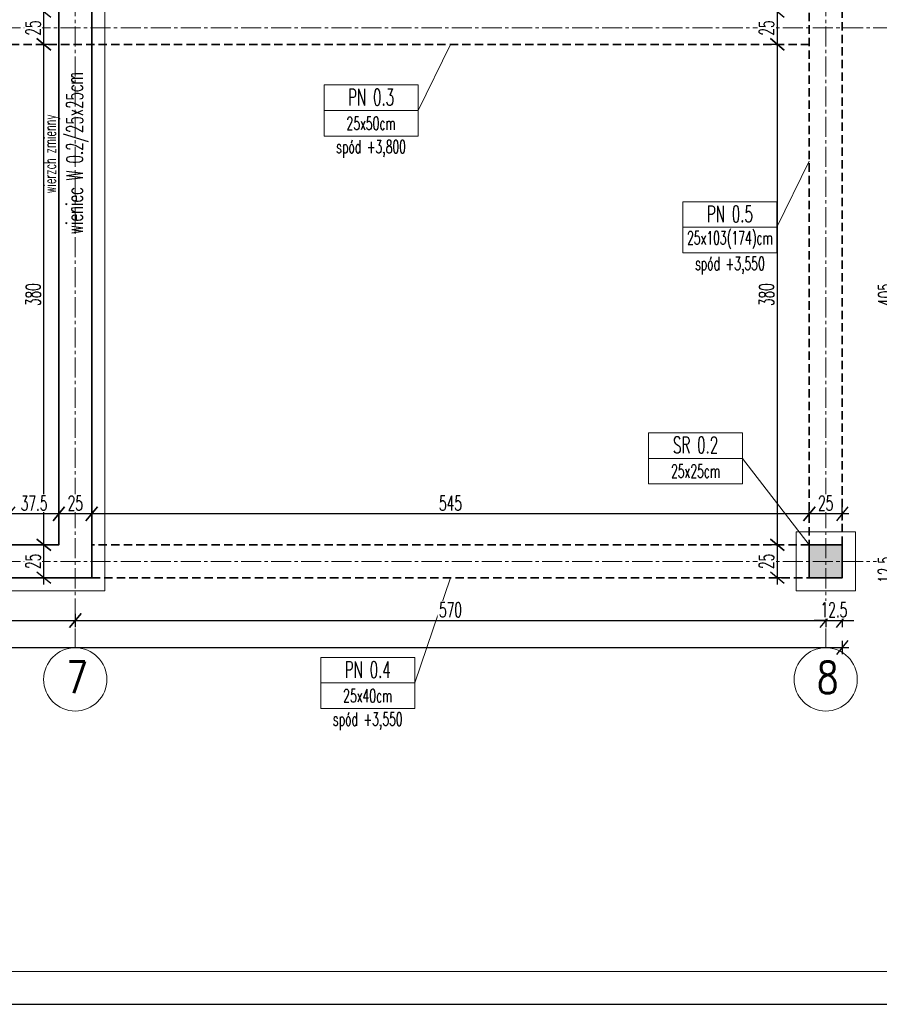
# Model space of a CAD drawing. Header units: centimetres. Extents: x 125945 to 146944, y 20629 to 31773.
# Tile 74 of 80: x 143115 to 143768, y 28341 to 29088. Entities that reach past the tile are written whole.
import ezdxf

# ---------------------------------------------------------------- set-up
doc = ezdxf.new("R2010")
doc.units = ezdxf.units.CM
doc.linetypes.add('CENTER2', pattern=[28.575, 19.05, -3.175, 3.175, -3.175])
doc.linetypes.add('HIDDEN', pattern=[9.525, 6.35, -3.175])
for name, color, linetype, lineweight in [('e-cad_cienkie', 88, 'Continuous', 15), ('e-cad_opisy', 7, 'Continuous', 15), ('e-cad_osie', 172, 'CENTER2', 9), ('e-cad_wymiary', 66, 'Continuous', 15), ('e-cad_wypelnienia', 254, 'Continuous', 9), ('K- OPISY', 40, 'Continuous', 15), ('K-BELKI ŻELBETOWE', 160, 'HIDDEN', 35), ('K-IZOLACJA', 32, 'Continuous', 15), ('K-ŚCIANY KONSTRUKCYJNE', 16, 'Continuous', 35), ('K-ŻELBET', 204, 'Continuous', 35)]:
    doc.layers.add(name, color=color, linetype=linetype, lineweight=lineweight)
doc.styles.add('e-cad_1', font='simplex.shx', dxfattribs={"width": 0.6})
doc.styles.add('e-cad_2', font='simplex.shx', dxfattribs={"width": 0.8})
doc.styles.add('simpl', font='simplex.shx', dxfattribs={"width": 0.6})
doc.dimstyles.new('e-cad_1_50_[cm]', dxfattribs={"dimscale": 5, "dimtxt": 2.25, "dimasz": 1.75, "dimexe": 1, "dimexo": 0, "dimgap": 0.5, "dimtad": 1, "dimdec": 1, "dimrnd": 0.5, "dimdsep": 46, "dimtxsty": 'simpl', "dimblk": 'OBLIQUE', "dimcen": 0, "dimdle": 1, "dimclrd": 256, "dimclre": 256, "dimclrt": 256, "dimadec": 0, "dimazin": 0, "dimtfac": 1, "dimtdec": 1, "dimtix": 1, "dimtmove": 2, "dimatfit": 3, "dimldrblk": 'OBLIQUE', "dimfxl": 1, "dimfxlon": 1, "dimtfill": 1, "dimarcsym": 0})

# ---------------------------------------------------------------- blocks, each defined once
blk = doc.blocks.new('_Oblique')
at = {"color": 0, "linetype": 'ByBlock', "lineweight": -2}
blk.add_line((0.5, 0.6), (-0.5, -0.6), dxfattribs=at)
blk = doc.blocks.new('*D3712')
at = {"layer": 'Defpoints', "color": 0}
for p in [(143714.4, 29094.52), (143690.09, 29069.52), (143714.4, 29069.52)]:
    blk.add_point(p, dxfattribs=at)
at = {"layer": 'e-cad_wymiary', "lineweight": -2, "ltscale": 2}
for p, q in [((143690.09, 29099.52), (143690.09, 29064.52)), ((143695.09, 29094.52), (143685.09, 29094.52)), ((143695.09, 29069.52), (143685.09, 29069.52))]:
    blk.add_line(p, q, dxfattribs=at)
at = {"layer": 'e-cad_wymiary', "lineweight": -2, "xscale": 8.75, "yscale": 8.75, "zscale": 8.75}
for p, rotation in [((143690.09, 29094.52), 90), ((143690.09, 29069.52), 270)]:
    blk.add_blockref('_Oblique', p, dxfattribs=dict(at, rotation=rotation))
at = {"layer": 'e-cad_wymiary', "ltscale": 2, "insert": (143681.97, 29082.02), "char_height": 11.25, "attachment_point": 5, "rotation": 90, "style": 'simpl', "bg_fill": 3, "box_fill_scale": 1.1, "bg_fill_color": 256, "bg_fill_true_color": 13158600, "bg_fill_transparency": 0}
blk.add_mtext('25', dxfattribs=at)
blk = doc.blocks.new('*D3713')
at = {"layer": 'Defpoints', "color": 0}
for p in [(143714.4, 29069.52), (143690.09, 28689.52), (143714.4, 28689.52)]:
    blk.add_point(p, dxfattribs=at)
at = {"layer": 'e-cad_wymiary', "lineweight": -2, "ltscale": 2}
for p, q in [((143690.09, 29074.52), (143690.09, 28684.52)), ((143695.09, 29069.52), (143685.09, 29069.52)), ((143695.09, 28689.52), (143685.09, 28689.52))]:
    blk.add_line(p, q, dxfattribs=at)
at = {"layer": 'e-cad_wymiary', "lineweight": -2, "xscale": 8.75, "yscale": 8.75, "zscale": 8.75}
for p, rotation in [((143690.09, 29069.52), 90), ((143690.09, 28689.52), 270)]:
    blk.add_blockref('_Oblique', p, dxfattribs=dict(at, rotation=rotation))
at = {"layer": 'e-cad_wymiary', "ltscale": 2, "insert": (143681.97, 28879.52), "char_height": 11.25, "attachment_point": 5, "rotation": 90, "style": 'simpl', "bg_fill": 3, "box_fill_scale": 1.1, "bg_fill_color": 256, "bg_fill_true_color": 13158600, "bg_fill_transparency": 0}
blk.add_mtext('380', dxfattribs=at)
blk = doc.blocks.new('*D3714')
at = {"layer": 'Defpoints', "color": 0}
for p in [(143714.4, 28689.52), (143690.09, 28664.52), (143714.4, 28664.52)]:
    blk.add_point(p, dxfattribs=at)
at = {"layer": 'e-cad_wymiary', "lineweight": -2, "ltscale": 2}
for p, q in [((143690.09, 28694.52), (143690.09, 28659.52)), ((143695.09, 28689.52), (143685.09, 28689.52)), ((143695.09, 28664.52), (143685.09, 28664.52))]:
    blk.add_line(p, q, dxfattribs=at)
at = {"layer": 'e-cad_wymiary', "lineweight": -2, "xscale": 8.75, "yscale": 8.75, "zscale": 8.75}
for p, rotation in [((143690.09, 28689.52), 90), ((143690.09, 28664.52), 270)]:
    blk.add_blockref('_Oblique', p, dxfattribs=dict(at, rotation=rotation))
at = {"layer": 'e-cad_wymiary', "ltscale": 2, "insert": (143681.97, 28677.02), "char_height": 11.25, "attachment_point": 5, "rotation": 90, "style": 'simpl', "bg_fill": 3, "box_fill_scale": 1.1, "bg_fill_color": 256, "bg_fill_true_color": 13158600, "bg_fill_transparency": 0}
blk.add_mtext('25', dxfattribs=at)
blk = doc.blocks.new('*D3715')
at = {"layer": 'Defpoints', "color": 0}
for p in [(143127.74, 28689.52), (143133, 28689.52), (143127.74, 28664.52)]:
    blk.add_point(p, dxfattribs=at)
at = {"layer": 'e-cad_wymiary', "lineweight": -2, "ltscale": 2}
for p, q in [((143133, 28659.52), (143133, 28694.52)), ((143128, 28689.52), (143138, 28689.52)), ((143128, 28664.52), (143138, 28664.52))]:
    blk.add_line(p, q, dxfattribs=at)
at = {"layer": 'e-cad_wymiary', "lineweight": -2, "xscale": 8.75, "yscale": 8.75, "zscale": 8.75}
for p, rotation in [((143133, 28689.52), 90), ((143133, 28664.52), 270)]:
    blk.add_blockref('_Oblique', p, dxfattribs=dict(at, rotation=rotation))
at = {"layer": 'e-cad_wymiary', "ltscale": 2, "insert": (143124.88, 28677.02), "char_height": 11.25, "attachment_point": 5, "rotation": 90, "style": 'simpl', "bg_fill": 3, "box_fill_scale": 1.1, "bg_fill_color": 256, "bg_fill_true_color": 13158600, "bg_fill_transparency": 0}
blk.add_mtext('25', dxfattribs=at)
blk = doc.blocks.new('*D3716')
at = {"layer": 'Defpoints', "color": 0}
for p in [(143133, 29069.52), (143144.4, 29069.52), (143127.74, 28689.52)]:
    blk.add_point(p, dxfattribs=at)
at = {"layer": 'e-cad_wymiary', "lineweight": -2, "ltscale": 2}
for p, q in [((143133, 28684.52), (143133, 29074.52)), ((143138, 29069.52), (143128, 29069.52)), ((143128, 28689.52), (143138, 28689.52))]:
    blk.add_line(p, q, dxfattribs=at)
at = {"layer": 'e-cad_wymiary', "lineweight": -2, "xscale": 8.75, "yscale": 8.75, "zscale": 8.75}
for p, rotation in [((143133, 29069.52), 90), ((143133, 28689.52), 270)]:
    blk.add_blockref('_Oblique', p, dxfattribs=dict(at, rotation=rotation))
at = {"layer": 'e-cad_wymiary', "ltscale": 2, "insert": (143124.88, 28879.52), "char_height": 11.25, "attachment_point": 5, "rotation": 90, "style": 'simpl', "bg_fill": 3, "box_fill_scale": 1.1, "bg_fill_color": 256, "bg_fill_true_color": 13158600, "bg_fill_transparency": 0}
blk.add_mtext('380', dxfattribs=at)
blk = doc.blocks.new('*D3717')
at = {"layer": 'Defpoints', "color": 0}
for p in [(143133, 29094.52), (143144.4, 29094.52), (143144.4, 29069.52)]:
    blk.add_point(p, dxfattribs=at)
at = {"layer": 'e-cad_wymiary', "lineweight": -2, "ltscale": 2}
for p, q in [((143133, 29064.52), (143133, 29099.52)), ((143138, 29094.52), (143128, 29094.52)), ((143138, 29069.52), (143128, 29069.52))]:
    blk.add_line(p, q, dxfattribs=at)
at = {"layer": 'e-cad_wymiary', "lineweight": -2, "xscale": 8.75, "yscale": 8.75, "zscale": 8.75}
for p, rotation in [((143133, 29094.52), 90), ((143133, 29069.52), 270)]:
    blk.add_blockref('_Oblique', p, dxfattribs=dict(at, rotation=rotation))
at = {"layer": 'e-cad_wymiary', "ltscale": 2, "insert": (143124.88, 29082.02), "char_height": 11.25, "attachment_point": 5, "rotation": 90, "style": 'simpl', "bg_fill": 3, "box_fill_scale": 1.1, "bg_fill_color": 256, "bg_fill_true_color": 13158600, "bg_fill_transparency": 0}
blk.add_mtext('25', dxfattribs=at)
blk = doc.blocks.new('*D3759')
at = {"layer": 'Defpoints', "color": 0}
for p in [(143714.4, 28713.11), (143714.4, 28689.52), (143739.4, 28689.52)]:
    blk.add_point(p, dxfattribs=at)
at = {"layer": 'e-cad_wymiary', "lineweight": -2, "ltscale": 2}
for p, q in [((143714.4, 28708.11), (143714.4, 28718.11)), ((143739.4, 28708.11), (143739.4, 28718.11)), ((143744.4, 28713.11), (143709.4, 28713.11))]:
    blk.add_line(p, q, dxfattribs=at)
at = {"layer": 'e-cad_wymiary', "lineweight": -2, "xscale": 8.75, "yscale": 8.75, "zscale": 8.75, "rotation": 180}
blk.add_blockref('_Oblique', (143714.4, 28713.11), dxfattribs=at)
at = {"layer": 'e-cad_wymiary', "lineweight": -2, "xscale": 8.75, "yscale": 8.75, "zscale": 8.75}
blk.add_blockref('_Oblique', (143739.4, 28713.11), dxfattribs=at)
at = {"layer": 'e-cad_wymiary', "ltscale": 2, "insert": (143726.9, 28721.23), "char_height": 11.25, "attachment_point": 5, "style": 'simpl', "bg_fill": 3, "box_fill_scale": 1.1, "bg_fill_color": 256, "bg_fill_true_color": 13158600, "bg_fill_transparency": 0}
blk.add_mtext('25', dxfattribs=at)
blk = doc.blocks.new('*D3760')
at = {"layer": 'Defpoints', "color": 0}
for p in [(143169.4, 28713.11), (143169.4, 28689.52), (143714.4, 28689.52)]:
    blk.add_point(p, dxfattribs=at)
at = {"layer": 'e-cad_wymiary', "lineweight": -2, "ltscale": 2}
for p, q in [((143169.4, 28708.11), (143169.4, 28718.11)), ((143714.4, 28708.11), (143714.4, 28718.11)), ((143719.4, 28713.11), (143164.4, 28713.11))]:
    blk.add_line(p, q, dxfattribs=at)
at = {"layer": 'e-cad_wymiary', "lineweight": -2, "xscale": 8.75, "yscale": 8.75, "zscale": 8.75, "rotation": 180}
blk.add_blockref('_Oblique', (143169.4, 28713.11), dxfattribs=at)
at = {"layer": 'e-cad_wymiary', "lineweight": -2, "xscale": 8.75, "yscale": 8.75, "zscale": 8.75}
blk.add_blockref('_Oblique', (143714.4, 28713.11), dxfattribs=at)
at = {"layer": 'e-cad_wymiary', "ltscale": 2, "insert": (143441.9, 28721.23), "char_height": 11.25, "attachment_point": 5, "style": 'simpl', "bg_fill": 3, "box_fill_scale": 1.1, "bg_fill_color": 256, "bg_fill_true_color": 13158600, "bg_fill_transparency": 0}
blk.add_mtext('545', dxfattribs=at)
blk = doc.blocks.new('*D3761')
at = {"layer": 'Defpoints', "color": 0}
for p in [(143144.4, 28713.11), (143144.4, 28689.52), (143169.4, 28689.52)]:
    blk.add_point(p, dxfattribs=at)
at = {"layer": 'e-cad_wymiary', "lineweight": -2, "ltscale": 2}
for p, q in [((143144.4, 28708.11), (143144.4, 28718.11)), ((143169.4, 28708.11), (143169.4, 28718.11)), ((143174.4, 28713.11), (143139.4, 28713.11))]:
    blk.add_line(p, q, dxfattribs=at)
at = {"layer": 'e-cad_wymiary', "lineweight": -2, "xscale": 8.75, "yscale": 8.75, "zscale": 8.75, "rotation": 180}
blk.add_blockref('_Oblique', (143144.4, 28713.11), dxfattribs=at)
at = {"layer": 'e-cad_wymiary', "lineweight": -2, "xscale": 8.75, "yscale": 8.75, "zscale": 8.75}
blk.add_blockref('_Oblique', (143169.4, 28713.11), dxfattribs=at)
at = {"layer": 'e-cad_wymiary', "ltscale": 2, "insert": (143156.9, 28721.23), "char_height": 11.25, "attachment_point": 5, "style": 'simpl', "bg_fill": 3, "box_fill_scale": 1.1, "bg_fill_color": 256, "bg_fill_true_color": 13158600, "bg_fill_transparency": 0}
blk.add_mtext('25', dxfattribs=at)
blk = doc.blocks.new('*D3762')
at = {"layer": 'Defpoints', "color": 0}
for p in [(143106.9, 28713.11), (143106.9, 28689.52), (143144.4, 28689.52)]:
    blk.add_point(p, dxfattribs=at)
at = {"layer": 'e-cad_wymiary', "lineweight": -2, "ltscale": 2}
for p, q in [((143106.9, 28708.11), (143106.9, 28718.11)), ((143144.4, 28708.11), (143144.4, 28718.11)), ((143149.4, 28713.11), (143101.9, 28713.11))]:
    blk.add_line(p, q, dxfattribs=at)
at = {"layer": 'e-cad_wymiary', "lineweight": -2, "xscale": 8.75, "yscale": 8.75, "zscale": 8.75, "rotation": 180}
blk.add_blockref('_Oblique', (143106.9, 28713.11), dxfattribs=at)
at = {"layer": 'e-cad_wymiary', "lineweight": -2, "xscale": 8.75, "yscale": 8.75, "zscale": 8.75}
blk.add_blockref('_Oblique', (143144.4, 28713.11), dxfattribs=at)
at = {"layer": 'e-cad_wymiary', "ltscale": 2, "insert": (143125.65, 28721.23), "char_height": 11.25, "attachment_point": 5, "style": 'simpl', "bg_fill": 3, "box_fill_scale": 1.1, "bg_fill_color": 256, "bg_fill_true_color": 13158600, "bg_fill_transparency": 0}
blk.add_mtext('37.5', dxfattribs=at)
blk = doc.blocks.new('*D3803')
at = {"layer": 'Defpoints', "color": 0}
for p in [(142706.9, 28664.52), (143156.9, 28664.52), (143156.9, 28632.09)]:
    blk.add_point(p, dxfattribs=at)
at = {"layer": 'e-cad_wymiary', "lineweight": -2, "ltscale": 2}
for p, q in [((142706.9, 28637.09), (142706.9, 28627.09)), ((143156.9, 28637.09), (143156.9, 28627.09)), ((142701.9, 28632.09), (143161.9, 28632.09))]:
    blk.add_line(p, q, dxfattribs=at)
at = {"layer": 'e-cad_wymiary', "lineweight": -2, "xscale": 8.75, "yscale": 8.75, "zscale": 8.75, "rotation": 180}
blk.add_blockref('_Oblique', (142706.9, 28632.09), dxfattribs=at)
at = {"layer": 'e-cad_wymiary', "lineweight": -2, "xscale": 8.75, "yscale": 8.75, "zscale": 8.75}
blk.add_blockref('_Oblique', (143156.9, 28632.09), dxfattribs=at)
at = {"layer": 'e-cad_wymiary', "ltscale": 2, "insert": (142931.9, 28640.22), "char_height": 11.25, "attachment_point": 5, "style": 'simpl', "bg_fill": 3, "box_fill_scale": 1.1, "bg_fill_color": 256, "bg_fill_true_color": 13158600, "bg_fill_transparency": 0}
blk.add_mtext('450', dxfattribs=at)
blk = doc.blocks.new('*D3804')
at = {"layer": 'Defpoints', "color": 0}
for p in [(143156.9, 28664.52), (143726.9, 28664.52), (143726.9, 28632.09)]:
    blk.add_point(p, dxfattribs=at)
at = {"layer": 'e-cad_wymiary', "lineweight": -2, "ltscale": 2}
for p, q in [((143156.9, 28637.09), (143156.9, 28627.09)), ((143726.9, 28637.09), (143726.9, 28627.09)), ((143151.9, 28632.09), (143731.9, 28632.09))]:
    blk.add_line(p, q, dxfattribs=at)
at = {"layer": 'e-cad_wymiary', "lineweight": -2, "xscale": 8.75, "yscale": 8.75, "zscale": 8.75, "rotation": 180}
blk.add_blockref('_Oblique', (143156.9, 28632.09), dxfattribs=at)
at = {"layer": 'e-cad_wymiary', "lineweight": -2, "xscale": 8.75, "yscale": 8.75, "zscale": 8.75}
blk.add_blockref('_Oblique', (143726.9, 28632.09), dxfattribs=at)
at = {"layer": 'e-cad_wymiary', "ltscale": 2, "insert": (143441.9, 28640.22), "char_height": 11.25, "attachment_point": 5, "style": 'simpl', "bg_fill": 3, "box_fill_scale": 1.1, "bg_fill_color": 256, "bg_fill_true_color": 13158600, "bg_fill_transparency": 0}
blk.add_mtext('570', dxfattribs=at)
blk = doc.blocks.new('*D3805')
at = {"layer": 'Defpoints', "color": 0}
for p in [(143726.9, 28664.52), (143739.4, 28664.52), (143739.4, 28632.09)]:
    blk.add_point(p, dxfattribs=at)
at = {"layer": 'e-cad_wymiary', "lineweight": -2, "ltscale": 2}
for p, q in [((143726.9, 28637.09), (143726.9, 28627.09)), ((143739.4, 28637.09), (143739.4, 28627.09)), ((143726.9, 28632.09), (143718.15, 28632.09)), ((143721.9, 28632.09), (143744.4, 28632.09)), ((143739.4, 28632.09), (143748.15, 28632.09))]:
    blk.add_line(p, q, dxfattribs=at)
at = {"layer": 'e-cad_wymiary', "lineweight": -2, "xscale": 8.75, "yscale": 8.75, "zscale": 8.75}
blk.add_blockref('_Oblique', (143726.9, 28632.09), dxfattribs=at)
at = {"layer": 'e-cad_wymiary', "lineweight": -2, "xscale": 8.75, "yscale": 8.75, "zscale": 8.75, "rotation": 180}
blk.add_blockref('_Oblique', (143739.4, 28632.09), dxfattribs=at)
at = {"layer": 'e-cad_wymiary', "ltscale": 2, "insert": (143733.15, 28640.22), "char_height": 11.25, "attachment_point": 5, "style": 'simpl', "bg_fill": 3, "box_fill_scale": 1.1, "bg_fill_color": 256, "bg_fill_true_color": 13158600, "bg_fill_transparency": 0}
blk.add_mtext('12.5', dxfattribs=at)
blk = doc.blocks.new('*D3806')
at = {"layer": 'Defpoints', "color": 0}
for p in [(140444.4, 28664.52), (143739.4, 28664.52), (143739.4, 28611.59)]:
    blk.add_point(p, dxfattribs=at)
at = {"layer": 'e-cad_wymiary', "lineweight": -2, "ltscale": 2}
for p, q in [((140439.4, 28611.59), (143744.4, 28611.59)), ((140444.4, 28616.59), (140444.4, 28606.59)), ((143739.4, 28616.59), (143739.4, 28606.59))]:
    blk.add_line(p, q, dxfattribs=at)
at = {"layer": 'e-cad_wymiary', "lineweight": -2, "xscale": 8.75, "yscale": 8.75, "zscale": 8.75, "rotation": 180}
blk.add_blockref('_Oblique', (140444.4, 28611.59), dxfattribs=at)
at = {"layer": 'e-cad_wymiary', "lineweight": -2, "xscale": 8.75, "yscale": 8.75, "zscale": 8.75}
blk.add_blockref('_Oblique', (143739.4, 28611.59), dxfattribs=at)
at = {"layer": 'e-cad_wymiary', "ltscale": 2, "insert": (142091.9, 28619.71), "char_height": 11.25, "attachment_point": 5, "style": 'simpl', "bg_fill": 3, "box_fill_scale": 1.1, "bg_fill_color": 256, "bg_fill_true_color": 13158600, "bg_fill_transparency": 0}
blk.add_mtext('3295', dxfattribs=at)
blk = doc.blocks.new('*D3807')
at = {"layer": 'Defpoints', "color": 0}
for p in [(143739.4, 28677.02), (143780.39, 28677.02), (143739.4, 28664.52)]:
    blk.add_point(p, dxfattribs=at)
at = {"layer": 'e-cad_wymiary', "lineweight": -2, "ltscale": 2}
for p, q in [((143780.39, 28677.02), (143780.39, 28685.77)), ((143780.39, 28659.52), (143780.39, 28682.02)), ((143775.39, 28677.02), (143785.39, 28677.02)), ((143775.39, 28664.52), (143785.39, 28664.52)), ((143780.39, 28664.52), (143780.39, 28655.77))]:
    blk.add_line(p, q, dxfattribs=at)
at = {"layer": 'e-cad_wymiary', "lineweight": -2, "xscale": 8.75, "yscale": 8.75, "zscale": 8.75}
for p, rotation in [((143780.39, 28677.02), 270), ((143780.39, 28664.52), 90)]:
    blk.add_blockref('_Oblique', p, dxfattribs=dict(at, rotation=rotation))
at = {"layer": 'e-cad_wymiary', "ltscale": 2, "insert": (143772.26, 28670.77), "char_height": 11.25, "attachment_point": 5, "rotation": 90, "style": 'simpl', "bg_fill": 3, "box_fill_scale": 1.1, "bg_fill_color": 256, "bg_fill_true_color": 13158600, "bg_fill_transparency": 0}
blk.add_mtext('12.5', dxfattribs=at)
blk = doc.blocks.new('*D3808')
at = {"layer": 'Defpoints', "color": 0}
for p in [(143739.4, 29082.02), (143780.39, 29082.02), (143739.4, 28677.02)]:
    blk.add_point(p, dxfattribs=at)
at = {"layer": 'e-cad_wymiary', "lineweight": -2, "ltscale": 2}
for p, q in [((143775.39, 29082.02), (143785.39, 29082.02)), ((143780.39, 28672.02), (143780.39, 29087.02)), ((143775.39, 28677.02), (143785.39, 28677.02))]:
    blk.add_line(p, q, dxfattribs=at)
at = {"layer": 'e-cad_wymiary', "lineweight": -2, "xscale": 8.75, "yscale": 8.75, "zscale": 8.75}
for p, rotation in [((143780.39, 29082.02), 90), ((143780.39, 28677.02), 270)]:
    blk.add_blockref('_Oblique', p, dxfattribs=dict(at, rotation=rotation))
at = {"layer": 'e-cad_wymiary', "ltscale": 2, "insert": (143772.26, 28879.52), "char_height": 11.25, "attachment_point": 5, "rotation": 90, "style": 'simpl', "bg_fill": 3, "box_fill_scale": 1.1, "bg_fill_color": 256, "bg_fill_true_color": 13158600, "bg_fill_transparency": 0}
blk.add_mtext('405', dxfattribs=at)
blk = doc.blocks.new('*D3809')
at = {"layer": 'Defpoints', "color": 0}
for p in [(143739.4, 29487.02), (143780.39, 29487.02), (143739.4, 29082.02)]:
    blk.add_point(p, dxfattribs=at)
at = {"layer": 'e-cad_wymiary', "lineweight": -2, "ltscale": 2}
for p, q in [((143775.39, 29487.02), (143785.39, 29487.02)), ((143780.39, 29077.02), (143780.39, 29492.02)), ((143775.39, 29082.02), (143785.39, 29082.02))]:
    blk.add_line(p, q, dxfattribs=at)
at = {"layer": 'e-cad_wymiary', "lineweight": -2, "xscale": 8.75, "yscale": 8.75, "zscale": 8.75}
for p, rotation in [((143780.39, 29487.02), 90), ((143780.39, 29082.02), 270)]:
    blk.add_blockref('_Oblique', p, dxfattribs=dict(at, rotation=rotation))
at = {"layer": 'e-cad_wymiary', "ltscale": 2, "insert": (143772.26, 29284.52), "char_height": 11.25, "attachment_point": 5, "rotation": 90, "style": 'simpl', "bg_fill": 3, "box_fill_scale": 1.1, "bg_fill_color": 256, "bg_fill_true_color": 13158600, "bg_fill_transparency": 0}
blk.add_mtext('405', dxfattribs=at)
blk = doc.blocks.new('*D3811')
at = {"layer": 'Defpoints', "color": 0}
for p in [(143739.4, 29499.52), (143739.4, 28664.52), (143797.44, 28664.52)]:
    blk.add_point(p, dxfattribs=at)
at = {"layer": 'e-cad_wymiary', "lineweight": -2, "ltscale": 2}
for p, q in [((143797.44, 29504.52), (143797.44, 28659.52)), ((143792.44, 29499.52), (143802.44, 29499.52)), ((143792.44, 28664.52), (143802.44, 28664.52))]:
    blk.add_line(p, q, dxfattribs=at)
at = {"layer": 'e-cad_wymiary', "lineweight": -2, "xscale": 8.75, "yscale": 8.75, "zscale": 8.75}
for p, rotation in [((143797.44, 29499.52), 90), ((143797.44, 28664.52), 270)]:
    blk.add_blockref('_Oblique', p, dxfattribs=dict(at, rotation=rotation))
at = {"layer": 'e-cad_wymiary', "ltscale": 2, "insert": (143789.32, 29082.02), "char_height": 11.25, "attachment_point": 5, "rotation": 90, "style": 'simpl', "bg_fill": 3, "box_fill_scale": 1.1, "bg_fill_color": 256, "bg_fill_true_color": 13158600, "bg_fill_transparency": 0}
blk.add_mtext('835', dxfattribs=at)

msp = doc.modelspace()

# ---------------------------------------------------------------- linework, layer by layer
at = {"layer": 'Defpoints'}
msp.add_lwpolyline([(140133.77, 28340.69), (144533.77, 28340.69), (144533.77, 29825.69), (140133.77, 29825.69)], close=True, dxfattribs=at)
at = {"layer": 'e-cad_cienkie'}
msp.add_lwpolyline([(140283.77, 28365.69), (144508.77, 28365.69), (144508.77, 29800.69), (140283.77, 29800.69)], close=True, dxfattribs=at)
at = {"layer": 'e-cad_opisy'}
for centre in [(143156.9, 28587.37), (143726.9, 28587.37)]:
    msp.add_circle(centre, 24, dxfattribs=at)
at = {"layer": 'e-cad_osie', "ltscale": 0.8}
for p, q in [((143156.9, 29563.27), (143156.9, 28611.37)), ((143726.9, 29563.27), (143726.9, 28611.37)), ((140379.62, 29082.02), (143800.44, 29082.02)), ((140379.62, 28677.02), (143800.44, 28677.02))]:
    msp.add_line(p, q, dxfattribs=at)
at = {"layer": 'K- OPISY', "color": 4, "ltscale": 2}
for p, q in [((143417.34, 29019.27), (143441.9, 29069.52)), ((143689.84, 28930.64), (143714.4, 28980.89)), ((143414.81, 28584.69), (143441.9, 28664.52))]:
    msp.add_line(p, q, dxfattribs=at)
at = {"layer": 'K- OPISY', "color": 3, "ltscale": 2}
msp.add_line((143663.79, 28755.22), (143714.4, 28689.52), dxfattribs=at)
at = {"layer": 'K- OPISY', "color": 4}
for points in [[(143417.34, 29038.72), (143345.87, 29038.72), (143345.87, 29019.27), (143417.34, 29019.27)], [(143417.34, 29019.27), (143345.87, 29019.27), (143345.87, 28999.83), (143417.34, 28999.83)], [(143689.84, 28950.09), (143618.37, 28950.09), (143618.37, 28930.64), (143689.84, 28930.64)], [(143689.84, 28930.64), (143618.37, 28930.64), (143618.37, 28911.19), (143689.84, 28911.19)], [(143414.81, 28604.13), (143343.34, 28604.13), (143343.34, 28584.69), (143414.81, 28584.69)], [(143414.81, 28584.69), (143343.34, 28584.69), (143343.34, 28565.24), (143414.81, 28565.24)]]:
    msp.add_lwpolyline(points, close=True, dxfattribs=at)
at = {"layer": 'K- OPISY', "color": 3}
for points in [[(143663.79, 28774.66), (143592.32, 28774.66), (143592.32, 28755.22), (143663.79, 28755.22)], [(143663.79, 28755.22), (143592.32, 28755.22), (143592.32, 28735.77), (143663.79, 28735.77)]]:
    msp.add_lwpolyline(points, close=True, dxfattribs=at)
at = {"layer": 'K-BELKI ŻELBETOWE'}
for p, q in [((143714.4, 29474.52), (143714.4, 28689.52)), ((143739.4, 28689.52), (143739.4, 29474.52)), ((143714.4, 28689.52), (143169.4, 28689.52)), ((143169.4, 28664.52), (143714.4, 28664.52))]:
    msp.add_line(p, q, dxfattribs=at)
msp.add_lwpolyline([(143714.4, 29069.52), (140469.4, 29069.52)], dxfattribs=at)
at = {"layer": 'K-IZOLACJA', "ltscale": 0.8}
for p, q in [((143179.4, 29509.52), (143179.4, 28654.52)), ((143179.4, 28654.52), (143101.9, 28654.52))]:
    msp.add_line(p, q, dxfattribs=at)
msp.add_lwpolyline([(143704.4, 28654.52), (143749.4, 28654.52), (143749.4, 28699.52), (143704.4, 28699.52)], close=True, dxfattribs=at)
at = {"layer": 'K-ŚCIANY KONSTRUKCYJNE', "ltscale": 0.8}
msp.add_lwpolyline([(141756.9, 29499.52), (143169.4, 29499.52), (143169.4, 28664.52), (143106.9, 28664.52), (143106.9, 28689.52), (143144.4, 28689.52), (143144.4, 29474.52), (142719.4, 29474.52), (142719.4, 28689.52), (142756.9, 28689.52), (142756.9, 28664.52), (142656.9, 28664.52), (142656.9, 28689.52), (142694.4, 28689.52), (142694.4, 29474.52), (142269.4, 29474.52)], dxfattribs=at)
at = {"layer": 'K-ŻELBET', "ltscale": 0.8}
msp.add_lwpolyline([(143714.4, 28664.52), (143739.4, 28664.52), (143739.4, 28689.52), (143714.4, 28689.52)], close=True, dxfattribs=at)

# ---------------------------------------------------------------- texts
at = {"layer": 'e-cad_opisy', "ltscale": 2, "style": 'e-cad_2', "width": 0.8}
for s, p in [('7', (143150.11, 28576.87)), ('8', (143720.11, 28576.87))]:
    msp.add_text(s, height=24, dxfattribs=at).set_placement(p)
at = {"layer": 'K- OPISY', "color": 2, "style": 'e-cad_1', "width": 0.6}
msp.add_text('wieniec W 0.2/25x25cm', height=12.5, rotation=90, dxfattribs=at).set_placement((143162.67, 28925.38))
at = {"layer": 'K- OPISY', "color": 4, "width": 71.4626, "attachment_point": 5, "style": 'e-cad_1'}
for s, insert, char_height in [('PN 0.3', (143381.61, 29029.4), 12.5), ('25x50cm', (143381.61, 29009.57), 10), ('spód +3,800', (143381.61, 28990.17), 10), ('PN 0.5', (143654.11, 28940.76), 12.5), ('25x103(174)cm', (143654.11, 28920.94), 10), ('spód +3,550', (143654.11, 28901.53), 10), ('PN 0.4', (143379.08, 28594.81), 12.5), ('25x40cm', (143379.08, 28574.99), 10), ('spód +3,550', (143379.08, 28555.58), 10)]:
    msp.add_mtext(s, dxfattribs=dict(at, insert=insert, char_height=char_height))
at = {"layer": 'K- OPISY', "color": 3, "width": 71.4626, "attachment_point": 5, "style": 'e-cad_1'}
for s, insert, char_height in [('SR 0.2', (143628.06, 28765.34), 12.5), ('25x25cm', (143628.06, 28745.52), 10)]:
    msp.add_mtext(s, dxfattribs=dict(at, insert=insert, char_height=char_height))

# ---------------------------------------------------------------- next in the draw order: dimensions: what is measured, and where the dimension line sits
at = {"layer": 'e-cad_wymiary', "ltscale": 2}
dim = msp.add_linear_dim(base=(143690.09, 29069.52), p1=(143714.4, 29094.52), p2=(143714.4, 29069.52), angle=90, dimstyle='e-cad_1_50_[cm]', dxfattribs=at)
dim.commit()
dim.dimension.update_dxf_attribs({"geometry": '*D3712', "text_midpoint": (143681.97, 29082.02)})

# ---------------------------------------------------------------- next in the draw order: dimensions: what is measured, and where the dimension line sits
dim = msp.add_linear_dim(base=(143690.09, 28689.52), p1=(143714.4, 29069.52), p2=(143714.4, 28689.52), angle=90, dimstyle='e-cad_1_50_[cm]', dxfattribs=at)
dim.commit()
dim.dimension.update_dxf_attribs({"geometry": '*D3713', "text_midpoint": (143681.97, 28879.52)})

# ---------------------------------------------------------------- next in the draw order: dimensions: what is measured, and where the dimension line sits
dim = msp.add_linear_dim(base=(143690.09, 28664.52), p1=(143714.4, 28689.52), p2=(143714.4, 28664.52), angle=90, dimstyle='e-cad_1_50_[cm]', dxfattribs=at)
dim.commit()
dim.dimension.update_dxf_attribs({"geometry": '*D3714', "text_midpoint": (143681.97, 28677.02)})

# ---------------------------------------------------------------- next in the draw order: hatches: boundary and pattern name
at = {"layer": 'e-cad_wypelnienia', "ltscale": 0.8}
h = msp.add_hatch(dxfattribs=at)
h.set_pattern_fill('ANSI33', color=256)
h.set_pattern_definition([(45, (140894.4024, 28664.5223), (-4.490128, 4.490128), []), (45, (140898.8926, 28664.5223), (-4.490128, 4.490128), [3.175, -1.5875])])
h.paths.add_polyline_path([(140906.9, 29081.21), (140906.9, 29093.71), (140919.4, 29093.71), (140919.4, 29081.21)])
h.paths.add_polyline_path([(140894.4, 29081.21), (140894.4, 29093.71), (140906.9, 29093.71), (140906.9, 29081.21)])
h.paths.add_polyline_path([(143714.4, 28664.52), (143726.9, 28664.52), (143726.9, 28677.02), (143714.4, 28677.02)])
h.paths.add_polyline_path([(143726.9, 28664.52), (143739.4, 28664.52), (143739.4, 28677.02), (143726.9, 28677.02)])
h.paths.add_polyline_path([(143726.9, 28677.02), (143739.4, 28677.02), (143739.4, 28689.52), (143726.9, 28689.52)])
h.paths.add_polyline_path([(143714.4, 28677.02), (143726.9, 28677.02), (143726.9, 28689.52), (143714.4, 28689.52)])
h.paths.add_polyline_path([(143714.4, 29474.52), (143726.9, 29474.52), (143726.9, 29487.02), (143714.4, 29487.02)])
h.paths.add_polyline_path([(143726.9, 29474.52), (143739.4, 29474.52), (143739.4, 29487.02), (143726.9, 29487.02)])
h.paths.add_polyline_path([(143726.9, 29487.02), (143739.4, 29487.02), (143739.4, 29499.52), (143726.9, 29499.52)])
h.paths.add_polyline_path([(143714.4, 29487.02), (143726.9, 29487.02), (143726.9, 29499.52), (143714.4, 29499.52)])
h.paths.add_polyline_path([(140894.4, 29069.52), (140894.4, 29081.21), (140906.9, 29081.21), (140906.9, 29069.52), (140894.4, 29069.52)], is_closed=False)
h.paths.add_polyline_path([(140906.9, 29069.52), (140906.9, 29081.21), (140919.4, 29081.21), (140919.4, 29069.52), (140906.9, 29069.52)], is_closed=False)

# ---------------------------------------------------------------- next in the draw order: dimensions: what is measured, and where the dimension line sits
at = {"layer": 'e-cad_wymiary', "ltscale": 2}
dim = msp.add_linear_dim(base=(143714.4, 28713.11), p1=(143739.4, 28689.52), p2=(143714.4, 28689.52), dimstyle='e-cad_1_50_[cm]', dxfattribs=at)
dim.commit()
dim.dimension.update_dxf_attribs({"geometry": '*D3759', "text_midpoint": (143726.9, 28721.23)})
dim = msp.add_linear_dim(base=(143133, 28689.52), p1=(143127.74, 28664.52), p2=(143127.74, 28689.52), angle=90, dimstyle='e-cad_1_50_[cm]', dxfattribs=at)
dim.commit()
dim.dimension.update_dxf_attribs({"geometry": '*D3715', "text_midpoint": (143124.88, 28677.02)})

# ---------------------------------------------------------------- next in the draw order: dimensions: what is measured, and where the dimension line sits
dim = msp.add_linear_dim(base=(143133, 29069.52), p1=(143127.74, 28689.52), p2=(143144.4, 29069.52), angle=90, dimstyle='e-cad_1_50_[cm]', dxfattribs=at)
dim.commit()
dim.dimension.update_dxf_attribs({"geometry": '*D3716', "text_midpoint": (143124.88, 28879.52)})
for base, p1, p2, picture, middle in [((143169.4, 28713.11), (143714.4, 28689.52), (143169.4, 28689.52), '*D3760', (143441.9, 28721.23)), ((143156.9, 28632.09), (142706.9, 28664.52), (143156.9, 28664.52), '*D3803', (142931.9, 28640.22))]:
    dim = msp.add_linear_dim(base=base, p1=p1, p2=p2, dimstyle='e-cad_1_50_[cm]', dxfattribs=at)
    dim.commit()
    dim.dimension.update_dxf_attribs({"geometry": picture, "text_midpoint": middle})

# ---------------------------------------------------------------- next in the draw order: texts
at = {"layer": 'K- OPISY', "color": 2, "style": 'e-cad_1', "width": 0.6}
msp.add_text('wierzch zmienny', height=9, rotation=90, dxfattribs=at).set_placement((143142.2, 28956.48))

# ---------------------------------------------------------------- next in the draw order: dimensions: what is measured, and where the dimension line sits
at = {"layer": 'e-cad_wymiary', "ltscale": 2}
dim = msp.add_linear_dim(base=(143133, 29094.52), p1=(143144.4, 29069.52), p2=(143144.4, 29094.52), angle=90, dimstyle='e-cad_1_50_[cm]', dxfattribs=at)
dim.commit()
dim.dimension.update_dxf_attribs({"geometry": '*D3717', "text_midpoint": (143124.88, 29082.02)})
for base, p1, p2, picture, middle in [((143144.4, 28713.11), (143169.4, 28689.52), (143144.4, 28689.52), '*D3761', (143156.9, 28721.23)), ((143726.9, 28632.09), (143156.9, 28664.52), (143726.9, 28664.52), '*D3804', (143441.9, 28640.22))]:
    dim = msp.add_linear_dim(base=base, p1=p1, p2=p2, dimstyle='e-cad_1_50_[cm]', dxfattribs=at)
    dim.commit()
    dim.dimension.update_dxf_attribs({"geometry": picture, "text_midpoint": middle})

# ---------------------------------------------------------------- next in the draw order: dimensions: what is measured, and where the dimension line sits
for base, p1, p2, picture, middle in [((143106.9, 28713.11), (143144.4, 28689.52), (143106.9, 28689.52), '*D3762', (143125.65, 28721.23)), ((143739.4, 28632.09), (143726.9, 28664.52), (143739.4, 28664.52), '*D3805', (143733.15, 28640.22))]:
    dim = msp.add_linear_dim(base=base, p1=p1, p2=p2, dimstyle='e-cad_1_50_[cm]', dxfattribs=at)
    dim.commit()
    dim.dimension.update_dxf_attribs({"geometry": picture, "text_midpoint": middle})

# ---------------------------------------------------------------- next in the draw order: dimensions: what is measured, and where the dimension line sits
dim = msp.add_linear_dim(base=(143739.4, 28611.59), p1=(140444.4, 28664.52), p2=(143739.4, 28664.52), dimstyle='e-cad_1_50_[cm]', dxfattribs=at)
dim.commit()
dim.dimension.update_dxf_attribs({"geometry": '*D3806', "text_midpoint": (142091.9, 28619.71)})

# ---------------------------------------------------------------- next in the draw order: dimensions: what is measured, and where the dimension line sits
dim = msp.add_linear_dim(base=(143780.39, 28677.02), p1=(143739.4, 28664.52), p2=(143739.4, 28677.02), angle=90, dimstyle='e-cad_1_50_[cm]', dxfattribs=at)
dim.commit()
dim.dimension.update_dxf_attribs({"geometry": '*D3807', "text_midpoint": (143772.26, 28670.77)})

# ---------------------------------------------------------------- next in the draw order: dimensions: what is measured, and where the dimension line sits
dim = msp.add_linear_dim(base=(143780.39, 29082.02), p1=(143739.4, 28677.02), p2=(143739.4, 29082.02), angle=90, dimstyle='e-cad_1_50_[cm]', dxfattribs=at)
dim.commit()
dim.dimension.update_dxf_attribs({"geometry": '*D3808', "text_midpoint": (143772.26, 28879.52)})

# ---------------------------------------------------------------- next in the draw order: dimensions: what is measured, and where the dimension line sits
dim = msp.add_linear_dim(base=(143780.39, 29487.02), p1=(143739.4, 29082.02), p2=(143739.4, 29487.02), angle=90, dimstyle='e-cad_1_50_[cm]', dxfattribs=at)
dim.commit()
dim.dimension.update_dxf_attribs({"geometry": '*D3809', "text_midpoint": (143772.26, 29284.52)})

# ---------------------------------------------------------------- next in the draw order: dimensions: what is measured, and where the dimension line sits
dim = msp.add_linear_dim(base=(143797.44, 28664.52), p1=(143739.4, 29499.52), p2=(143739.4, 28664.52), angle=90, dimstyle='e-cad_1_50_[cm]', dxfattribs=at)
dim.commit()
dim.dimension.update_dxf_attribs({"geometry": '*D3811', "text_midpoint": (143789.32, 29082.02)})

doc.saveas('drawing.dxf')
